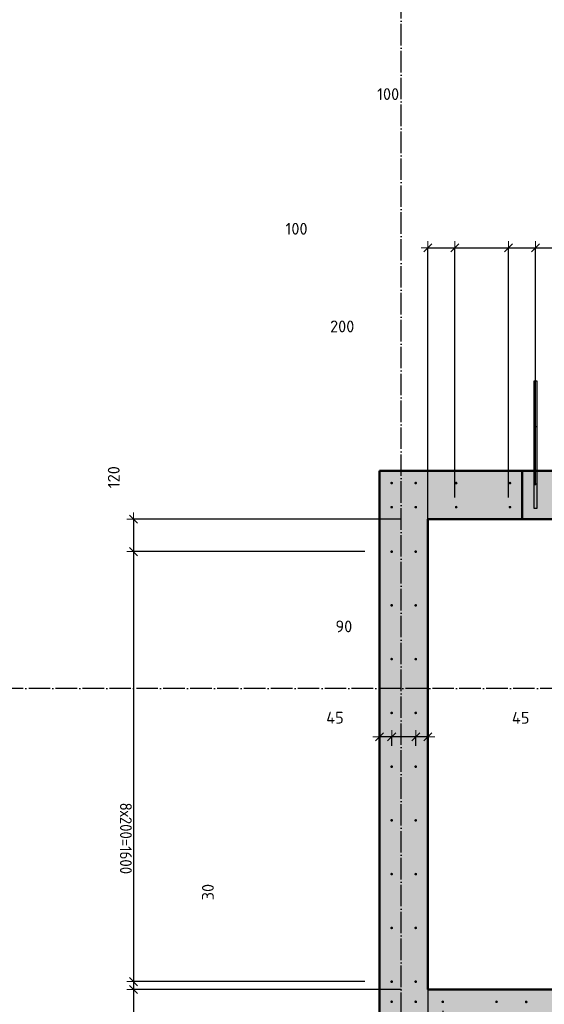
# Model space of a CAD drawing. Header units: millimetres. Extents: x -30645 to 44626, y 46540 to 77351.
# Tile 49 of 84: x 6981 to 8933, y 56085 to 59749. Entities that reach past the tile are written whole.
import ezdxf

# ---------------------------------------------------------------- set-up
doc = ezdxf.new("R2010")
doc.units = ezdxf.units.MM
doc.header["$PDMODE"] = 65
for name, pattern in [('______11', [100, 80, -10, 0, -10]), ('______5', [220, 160, -20, 20, -20]), ('________', [0])]:
    doc.linetypes.add(name, pattern=pattern)
for name, color, linetype, lineweight in [('Standard', 7, 'Continuous', 25), ('Арм.стержн. вертикальными 1', 22, 'Continuous', 35), ('Размерная линия_ общее', 7, 'Continuous', 13)]:
    doc.layers.add(name, color=color, linetype=linetype, lineweight=lineweight)
doc.layers.add('Осевая линия_ общее', color=7, linetype='______5', lineweight=13, true_color=0xa0a0a0)
doc.styles.add('ISOCPEUR', font='ISOCPEUR')
doc.dimstyles.new('DIMSTYLE_15', dxfattribs={"dimtxt": 44, "dimasz": 50, "dimexe": 0, "dimexo": 0, "dimgap": 22, "dimtad": 0, "dimdec": 0, "dimrnd": 5, "dimzin": 12, "dimdsep": 46, "dimtxsty": 'ISOCPEUR', "dimblk1": 'ALL_ML_STRICH', "dimblk2": 'ALL_ML_STRICH', "dimsah": 1, "dimcen": 0, "dimclrd": 7, "dimclre": 256, "dimclrt": 7, "dimadec": 0, "dimazin": 0, "dimtfac": 1, "dimtdec": 0, "dimtix": 1, "dimtmove": 2, "dimatfit": 3, "dimfxl": 0, "dimtzin": 0, "dimlwd": 0, "dimlwe": -3, "dimarcsym": 0})
doc.dimstyles.new('DIMSTYLE_3', dxfattribs={"dimtxt": 44, "dimasz": 50, "dimexe": 0, "dimexo": 0, "dimgap": 22, "dimtad": 2, "dimdec": 0, "dimrnd": 5, "dimzin": 12, "dimdsep": 46, "dimtxsty": 'ISOCPEUR', "dimblk1": 'ALL_ML_STRICH', "dimblk2": 'ALL_ML_STRICH', "dimsah": 1, "dimcen": 0, "dimclrd": 7, "dimclre": 256, "dimclrt": 7, "dimadec": 0, "dimazin": 0, "dimtfac": 1, "dimtdec": 0, "dimtix": 1, "dimtmove": 2, "dimatfit": 3, "dimfxl": 0, "dimtzin": 0, "dimlwd": 0, "dimlwe": -3, "dimarcsym": 0})
doc.dimstyles.new('DIMSTYLE_8', dxfattribs={"dimtxt": 44, "dimasz": 50, "dimexe": 0, "dimexo": 0, "dimgap": 22, "dimtad": 2, "dimdec": 0, "dimrnd": 5, "dimzin": 12, "dimdsep": 46, "dimtxsty": 'ISOCPEUR', "dimblk1": 'ALL_ML_STRICH', "dimblk2": 'ALL_ML_STRICH', "dimsah": 1, "dimcen": 0, "dimclrd": 7, "dimclre": 256, "dimclrt": 7, "dimadec": 0, "dimazin": 0, "dimtfac": 1, "dimtdec": 0, "dimtix": 1, "dimtmove": 2, "dimatfit": 3, "dimfxl": 0, "dimtvp": 1.2, "dimtzin": 0, "dimlwd": 0, "dimlwe": -3, "dimarcsym": 0})

# ---------------------------------------------------------------- blocks, each defined once
blk = doc.blocks.new('ALL_ML_STRICH')
at = {"color": 0, "linetype": 'ByBlock', "lineweight": -2}
for p, q in [((-1, 0), (0.5, 0)), ((-0.3, -0.3), (0.3, 0.3)), ((0, -0.5), (0, 0.5))]:
    blk.add_line(p, q, dxfattribs=at)
blk = doc.blocks.new('*D69')
at = {"layer": 'DEFPOINTS', "color": 7, "linetype": 'Continuous', "lineweight": 13, "transparency": 33554687}
for p in [(8500, 57126.8), (8500, 57080), (8454.5, 57026.3)]:
    blk.add_point(p, dxfattribs=at)
at = {"layer": 'Размерная линия_ общее', "color": 253, "linetype": 'Continuous', "lineweight": -2, "true_color": 0xa0a0a0, "transparency": 33554687}
for p, q in [((8454.5, 57046.3), (8454.5, 57080)), ((8500, 57106.8), (8500, 57080))]:
    blk.add_line(p, q, dxfattribs=at)
at = {"layer": 'Размерная линия_ общее', "color": 7, "linetype": 'Continuous', "lineweight": -2, "transparency": 33554687}
blk.add_line((8500, 57080), (8454.5, 57080), dxfattribs=at)
at = {"layer": 'Размерная линия_ общее', "color": 7, "linetype": 'Continuous', "lineweight": 13, "transparency": 33554687, "xscale": 50, "yscale": 50, "zscale": 50}
for p, rotation in [((8454.5, 57080), 180), ((8500, 57080), 360)]:
    blk.add_blockref('ALL_ML_STRICH', p, dxfattribs=dict(at, rotation=rotation))
at = {"layer": 'Размерная линия_ общее', "color": 7, "linetype": 'Continuous', "lineweight": 13, "transparency": 33554687, "insert": (8844.9, 57151.4), "char_height": 44, "width": 88, "attachment_point": 5, "style": 'ISOCPEUR'}
blk.add_mtext('\\A1;{45}', dxfattribs=at)
blk = doc.blocks.new('*D70')
at = {"layer": 'DEFPOINTS', "color": 7, "linetype": 'Continuous', "lineweight": 13, "transparency": 33554687}
for p in [(8454.5, 57080), (8365, 57026.3), (8454.5, 57026.3)]:
    blk.add_point(p, dxfattribs=at)
at = {"layer": 'Размерная линия_ общее', "color": 253, "linetype": 'Continuous', "lineweight": -2, "true_color": 0xa0a0a0, "transparency": 33554687}
for p, q in [((8365, 57046.3), (8365, 57080)), ((8454.5, 57046.3), (8454.5, 57080))]:
    blk.add_line(p, q, dxfattribs=at)
at = {"layer": 'Размерная линия_ общее', "color": 7, "linetype": 'Continuous', "lineweight": -2, "transparency": 33554687}
blk.add_line((8454.5, 57080), (8365, 57080), dxfattribs=at)
at = {"layer": 'Размерная линия_ общее', "color": 7, "linetype": 'Continuous', "lineweight": 13, "transparency": 33554687, "xscale": 50, "yscale": 50, "zscale": 50}
for p, rotation in [((8365, 57080), 180), ((8454.5, 57080), 360)]:
    blk.add_blockref('ALL_ML_STRICH', p, dxfattribs=dict(at, rotation=rotation))
at = {"layer": 'Размерная линия_ общее', "color": 7, "linetype": 'Continuous', "lineweight": 13, "transparency": 33554687, "insert": (8187.2, 57491.3), "char_height": 44, "width": 88, "attachment_point": 5, "style": 'ISOCPEUR'}
blk.add_mtext('\\A1;{90}', dxfattribs=at)
blk = doc.blocks.new('*D71')
at = {"layer": 'DEFPOINTS', "color": 7, "linetype": 'Continuous', "lineweight": 13, "transparency": 33554687}
for p in [(8320, 57126.8), (8365, 57080), (8365, 57026.3)]:
    blk.add_point(p, dxfattribs=at)
at = {"layer": 'Размерная линия_ общее', "color": 253, "linetype": 'Continuous', "lineweight": -2, "true_color": 0xa0a0a0, "transparency": 33554687}
for p, q in [((8320, 57106.8), (8320, 57080)), ((8365, 57046.3), (8365, 57080))]:
    blk.add_line(p, q, dxfattribs=at)
at = {"layer": 'Размерная линия_ общее', "color": 7, "linetype": 'Continuous', "lineweight": -2, "transparency": 33554687}
blk.add_line((8365, 57080), (8320, 57080), dxfattribs=at)
at = {"layer": 'Размерная линия_ общее', "color": 7, "linetype": 'Continuous', "lineweight": 13, "transparency": 33554687, "xscale": 50, "yscale": 50, "zscale": 50}
for p, rotation in [((8320, 57080), 180), ((8365, 57080), 360)]:
    blk.add_blockref('ALL_ML_STRICH', p, dxfattribs=dict(at, rotation=rotation))
at = {"layer": 'Размерная линия_ общее', "color": 7, "linetype": 'Continuous', "lineweight": 13, "transparency": 33554687, "insert": (8154.2, 57151.6), "char_height": 44, "width": 88, "attachment_point": 5, "style": 'ISOCPEUR'}
blk.add_mtext('\\A1;{45}', dxfattribs=at)
blk = doc.blocks.new('*D265')
at = {"layer": 'DEFPOINTS', "color": 7, "linetype": 'Continuous', "lineweight": 13, "transparency": 33554687}
for p in [(8500, 58900), (8600, 57950.8), (8500, 57766.3)]:
    blk.add_point(p, dxfattribs=at)
at = {"layer": 'Размерная линия_ общее', "color": 253, "linetype": 'Continuous', "lineweight": -2, "true_color": 0xa0a0a0, "transparency": 33554687}
for p, q in [((8500, 57786.3), (8500, 58900)), ((8600, 57970.8), (8600, 58900))]:
    blk.add_line(p, q, dxfattribs=at)
at = {"layer": 'Размерная линия_ общее', "color": 7, "linetype": 'Continuous', "lineweight": -2, "transparency": 33554687}
blk.add_line((8500, 58900), (8600, 58900), dxfattribs=at)
at = {"layer": 'Размерная линия_ общее', "color": 7, "linetype": 'Continuous', "lineweight": 13, "transparency": 33554687, "xscale": 50, "yscale": 50, "zscale": 50, "rotation": 180}
blk.add_blockref('ALL_ML_STRICH', (8500, 58900), dxfattribs=at)
at = {"layer": 'Размерная линия_ общее', "color": 7, "linetype": 'Continuous', "lineweight": 13, "transparency": 33554687, "xscale": 50, "yscale": 50, "zscale": 50}
blk.add_blockref('ALL_ML_STRICH', (8600, 58900), dxfattribs=at)
at = {"layer": 'Размерная линия_ общее', "color": 7, "linetype": 'Continuous', "lineweight": 13, "transparency": 33554687, "insert": (8011, 58970.9), "char_height": 44, "width": 132, "attachment_point": 5, "style": 'ISOCPEUR'}
blk.add_mtext('\\A1;{100}', dxfattribs=at)
blk = doc.blocks.new('*D266')
at = {"layer": 'DEFPOINTS', "color": 7, "linetype": 'Continuous', "lineweight": 13, "transparency": 33554687}
for p in [(8600, 58900), (8600, 57950.8), (8800, 57950.8)]:
    blk.add_point(p, dxfattribs=at)
at = {"layer": 'Размерная линия_ общее', "color": 253, "linetype": 'Continuous', "lineweight": -2, "true_color": 0xa0a0a0, "transparency": 33554687}
for p, q in [((8600, 57970.8), (8600, 58900)), ((8800, 57970.8), (8800, 58900))]:
    blk.add_line(p, q, dxfattribs=at)
at = {"layer": 'Размерная линия_ общее', "color": 7, "linetype": 'Continuous', "lineweight": -2, "transparency": 33554687}
blk.add_line((8600, 58900), (8800, 58900), dxfattribs=at)
at = {"layer": 'Размерная линия_ общее', "color": 7, "linetype": 'Continuous', "lineweight": 13, "transparency": 33554687, "xscale": 50, "yscale": 50, "zscale": 50, "rotation": 180}
blk.add_blockref('ALL_ML_STRICH', (8600, 58900), dxfattribs=at)
at = {"layer": 'Размерная линия_ общее', "color": 7, "linetype": 'Continuous', "lineweight": 13, "transparency": 33554687, "xscale": 50, "yscale": 50, "zscale": 50}
blk.add_blockref('ALL_ML_STRICH', (8800, 58900), dxfattribs=at)
at = {"layer": 'Размерная линия_ общее', "color": 7, "linetype": 'Continuous', "lineweight": 13, "transparency": 33554687, "insert": (8181, 58607.4), "char_height": 44, "width": 132, "attachment_point": 5, "style": 'ISOCPEUR'}
blk.add_mtext('\\A1;{200}', dxfattribs=at)
blk = doc.blocks.new('*D267')
at = {"layer": 'DEFPOINTS', "color": 7, "linetype": 'Continuous', "lineweight": 13, "transparency": 33554687}
for p in [(8800, 58900), (8900, 57996.3), (8800, 57950.8)]:
    blk.add_point(p, dxfattribs=at)
at = {"layer": 'Размерная линия_ общее', "color": 253, "linetype": 'Continuous', "lineweight": -2, "true_color": 0xa0a0a0, "transparency": 33554687}
for p, q in [((8800, 57970.8), (8800, 58900)), ((8900, 58016.3), (8900, 58900))]:
    blk.add_line(p, q, dxfattribs=at)
at = {"layer": 'Размерная линия_ общее', "color": 7, "linetype": 'Continuous', "lineweight": -2, "transparency": 33554687}
blk.add_line((8800, 58900), (8900, 58900), dxfattribs=at)
at = {"layer": 'Размерная линия_ общее', "color": 7, "linetype": 'Continuous', "lineweight": 13, "transparency": 33554687, "xscale": 50, "yscale": 50, "zscale": 50, "rotation": 180}
blk.add_blockref('ALL_ML_STRICH', (8800, 58900), dxfattribs=at)
at = {"layer": 'Размерная линия_ общее', "color": 7, "linetype": 'Continuous', "lineweight": 13, "transparency": 33554687, "xscale": 50, "yscale": 50, "zscale": 50}
blk.add_blockref('ALL_ML_STRICH', (8900, 58900), dxfattribs=at)
at = {"layer": 'Размерная линия_ общее', "color": 7, "linetype": 'Continuous', "lineweight": 13, "transparency": 33554687, "insert": (8351.8, 59472), "char_height": 44, "width": 132, "attachment_point": 5, "style": 'ISOCPEUR'}
blk.add_mtext('\\A1;{100}', dxfattribs=at)
blk = doc.blocks.new('*D268')
at = {"layer": 'DEFPOINTS', "color": 7, "linetype": 'Continuous', "lineweight": 13, "transparency": 33554687}
for p in [(8900, 58900), (8900, 57996.3), (9700, 57996.3)]:
    blk.add_point(p, dxfattribs=at)
at = {"layer": 'Размерная линия_ общее', "color": 253, "linetype": 'Continuous', "lineweight": -2, "true_color": 0xa0a0a0, "transparency": 33554687}
for p, q in [((8900, 58016.3), (8900, 58900)), ((9700, 58016.3), (9700, 58900))]:
    blk.add_line(p, q, dxfattribs=at)
at = {"layer": 'Размерная линия_ общее', "color": 7, "linetype": 'Continuous', "lineweight": -2, "transparency": 33554687}
blk.add_line((8900, 58900), (9700, 58900), dxfattribs=at)
at = {"layer": 'Размерная линия_ общее', "color": 7, "linetype": 'Continuous', "lineweight": 13, "transparency": 33554687, "xscale": 50, "yscale": 50, "zscale": 50, "rotation": 180}
blk.add_blockref('ALL_ML_STRICH', (8900, 58900), dxfattribs=at)
at = {"layer": 'Размерная линия_ общее', "color": 7, "linetype": 'Continuous', "lineweight": 13, "transparency": 33554687, "xscale": 50, "yscale": 50, "zscale": 50}
blk.add_blockref('ALL_ML_STRICH', (9700, 58900), dxfattribs=at)
at = {"layer": 'Размерная линия_ общее', "color": 7, "linetype": 'Continuous', "lineweight": 13, "transparency": 33554687, "insert": (9230, 58994), "char_height": 44, "width": 2.2, "attachment_point": 1, "line_spacing_factor": 0.60241, "style": 'ISOCPEUR'}
blk.add_mtext('\\W0.91;4х200', dxfattribs=at)
blk = doc.blocks.new('*D279')
at = {"layer": 'DEFPOINTS', "color": 7, "linetype": 'Continuous', "lineweight": 13, "transparency": 33554687}
for p in [(7404.4, 57890), (8500, 57890), (8365, 57769.5)]:
    blk.add_point(p, dxfattribs=at)
at = {"layer": 'Размерная линия_ общее', "color": 253, "linetype": 'Continuous', "lineweight": -2, "true_color": 0xa0a0a0, "transparency": 33554687}
for p, q in [((8400, 57890), (7404.4, 57890)), ((8265, 57769.5), (7404.4, 57769.5))]:
    blk.add_line(p, q, dxfattribs=at)
at = {"layer": 'Размерная линия_ общее', "color": 7, "linetype": 'Continuous', "lineweight": -2, "transparency": 33554687}
blk.add_line((7404.4, 57890), (7404.4, 57769.5), dxfattribs=at)
at = {"layer": 'Размерная линия_ общее', "color": 7, "linetype": 'Continuous', "lineweight": 13, "transparency": 33554687, "xscale": 50, "yscale": 50, "zscale": 50}
for p, rotation in [((7404.4, 57890), 90), ((7404.4, 57769.5), 270)]:
    blk.add_blockref('ALL_ML_STRICH', p, dxfattribs=dict(at, rotation=rotation))
at = {"layer": 'Размерная линия_ общее', "color": 7, "linetype": 'Continuous', "lineweight": 13, "transparency": 33554687, "insert": (7331.2, 58046.4), "char_height": 44, "width": 132, "attachment_point": 5, "rotation": 90, "style": 'ISOCPEUR'}
blk.add_mtext('\\A1;{120}', dxfattribs=at)
blk = doc.blocks.new('*D280')
at = {"layer": 'DEFPOINTS', "color": 7, "linetype": 'Continuous', "lineweight": 13, "transparency": 33554687}
for p in [(7404.4, 57769.5), (8365, 57769.5), (8365, 56169.5)]:
    blk.add_point(p, dxfattribs=at)
at = {"layer": 'Размерная линия_ общее', "color": 253, "linetype": 'Continuous', "lineweight": -2, "true_color": 0xa0a0a0, "transparency": 33554687}
for p, q in [((8265, 57769.5), (7404.4, 57769.5)), ((8265, 56169.5), (7404.4, 56169.5))]:
    blk.add_line(p, q, dxfattribs=at)
at = {"layer": 'Размерная линия_ общее', "color": 7, "linetype": 'Continuous', "lineweight": -2, "transparency": 33554687}
blk.add_line((7404.4, 57769.5), (7404.4, 56169.5), dxfattribs=at)
at = {"layer": 'Размерная линия_ общее', "color": 7, "linetype": 'Continuous', "lineweight": 13, "transparency": 33554687, "xscale": 50, "yscale": 50, "zscale": 50}
for p, rotation in [((7404.4, 57769.5), 90), ((7404.4, 56169.5), 270)]:
    blk.add_blockref('ALL_ML_STRICH', p, dxfattribs=dict(at, rotation=rotation))
at = {"layer": 'Размерная линия_ общее', "color": 7, "linetype": 'Continuous', "lineweight": 13, "transparency": 33554687, "insert": (7398.4, 56835.5), "char_height": 44, "width": 2.2, "attachment_point": 1, "rotation": 270, "line_spacing_factor": 0.60241, "style": 'ISOCPEUR'}
blk.add_mtext('\\W0.91;8х200=1600', dxfattribs=at)
blk = doc.blocks.new('*D281')
at = {"layer": 'DEFPOINTS', "color": 7, "linetype": 'Continuous', "lineweight": 13, "transparency": 33554687}
for p in [(7404.4, 56169.5), (8365, 56169.5), (8500, 56140)]:
    blk.add_point(p, dxfattribs=at)
at = {"layer": 'Размерная линия_ общее', "color": 253, "linetype": 'Continuous', "lineweight": -2, "true_color": 0xa0a0a0, "transparency": 33554687}
for p, q in [((8265, 56169.5), (7404.4, 56169.5)), ((8400, 56140), (7404.4, 56140))]:
    blk.add_line(p, q, dxfattribs=at)
at = {"layer": 'Размерная линия_ общее', "color": 7, "linetype": 'Continuous', "lineweight": -2, "transparency": 33554687}
blk.add_line((7404.4, 56169.5), (7404.4, 56140), dxfattribs=at)
at = {"layer": 'Размерная линия_ общее', "color": 7, "linetype": 'Continuous', "lineweight": 13, "transparency": 33554687, "xscale": 50, "yscale": 50, "zscale": 50}
for p, rotation in [((7404.4, 56169.5), 90), ((7404.4, 56140), 270)]:
    blk.add_blockref('ALL_ML_STRICH', p, dxfattribs=dict(at, rotation=rotation))
at = {"layer": 'Размерная линия_ общее', "color": 7, "linetype": 'Continuous', "lineweight": 13, "transparency": 33554687, "insert": (7681.5, 56502.6), "char_height": 44, "width": 88, "attachment_point": 5, "rotation": 90, "style": 'ISOCPEUR'}
blk.add_mtext('\\A1;{30}', dxfattribs=at)
blk = doc.blocks.new('*D282')
at = {"layer": 'DEFPOINTS', "color": 7, "linetype": 'Continuous', "lineweight": 13, "transparency": 33554687}
for p in [(7404.4, 56140), (8500, 56140), (8820, 55960)]:
    blk.add_point(p, dxfattribs=at)
at = {"layer": 'Размерная линия_ общее', "color": 253, "linetype": 'Continuous', "lineweight": -2, "true_color": 0xa0a0a0, "transparency": 33554687}
for p, q in [((8400, 56140), (7404.4, 56140)), ((8720, 55960), (7404.4, 55960))]:
    blk.add_line(p, q, dxfattribs=at)
at = {"layer": 'Размерная линия_ общее', "color": 7, "linetype": 'Continuous', "lineweight": -2, "transparency": 33554687}
blk.add_line((7404.4, 56140), (7404.4, 55960), dxfattribs=at)
at = {"layer": 'Размерная линия_ общее', "color": 7, "linetype": 'Continuous', "lineweight": 13, "transparency": 33554687, "xscale": 50, "yscale": 50, "zscale": 50}
for p, rotation in [((7404.4, 56140), 90), ((7404.4, 55960), 270)]:
    blk.add_blockref('ALL_ML_STRICH', p, dxfattribs=dict(at, rotation=rotation))
at = {"layer": 'Размерная линия_ общее', "color": 7, "linetype": 'Continuous', "lineweight": 13, "transparency": 33554687, "insert": (7073.8, 55981), "char_height": 44, "width": 132, "attachment_point": 5, "rotation": 90, "style": 'ISOCPEUR'}
blk.add_mtext('\\A1;{180}', dxfattribs=at)
blk = doc.blocks.new('*D286')
at = {"layer": 'DEFPOINTS', "color": 7, "linetype": 'Continuous', "lineweight": 13, "transparency": 33554687}
for p in [(8500, 56216.3), (8555, 56081.3), (8500, 55140.3)]:
    blk.add_point(p, dxfattribs=at)
at = {"layer": 'Размерная линия_ общее', "color": 253, "linetype": 'Continuous', "lineweight": -2, "true_color": 0xa0a0a0, "transparency": 33554687}
for p, q in [((8500, 56196.3), (8500, 55140.3)), ((8555, 56061.3), (8555, 55140.3))]:
    blk.add_line(p, q, dxfattribs=at)
at = {"layer": 'Размерная линия_ общее', "color": 7, "linetype": 'Continuous', "lineweight": -2, "transparency": 33554687}
blk.add_line((8500, 55140.3), (8555, 55140.3), dxfattribs=at)
at = {"layer": 'Размерная линия_ общее', "color": 7, "linetype": 'Continuous', "lineweight": 13, "transparency": 33554687, "xscale": 50, "yscale": 50, "zscale": 50, "rotation": 180}
blk.add_blockref('ALL_ML_STRICH', (8500, 55140.3), dxfattribs=at)
at = {"layer": 'Размерная линия_ общее', "color": 7, "linetype": 'Continuous', "lineweight": 13, "transparency": 33554687, "xscale": 50, "yscale": 50, "zscale": 50}
blk.add_blockref('ALL_ML_STRICH', (8555, 55140.3), dxfattribs=at)
at = {"layer": 'Размерная линия_ общее', "color": 7, "linetype": 'Continuous', "lineweight": 13, "transparency": 33554687, "insert": (8100.3, 55212.2), "char_height": 44, "width": 88, "attachment_point": 5, "style": 'ISOCPEUR'}
blk.add_mtext('\\A1;{55}', dxfattribs=at)

msp = doc.modelspace()

# ---------------------------------------------------------------- hatches: boundary and pattern name
at = {"linetype": 'Continuous', "lineweight": 13, "transparency": 33554687}
msp.add_hatch(color=7, dxfattribs=at).paths.add_polyline_path([(8500, 58070), (8320, 58070), (8320, 56140), (8500, 56140)])
at = {"layer": 'Standard', "linetype": 'Continuous', "lineweight": 13, "transparency": 33554687}
for points in [[(8500, 58070), (8500, 57890), (13120, 57890), (13120, 58070)], [(14100, 55960), (14100, 56140), (8320, 56140), (8320, 55960)]]:
    msp.add_hatch(color=7, dxfattribs=at).paths.add_polyline_path(points)
at = {"layer": 'Арм.стержн. вертикальными 1', "linetype": 'Continuous', "lineweight": 50, "transparency": 33554687}
for points in [[(8370, 58024.5), (8369.6, 58026.4), (8368.5, 58028.1), (8366.9, 58029.2), (8365, 58029.5), (8363.1, 58029.2), (8361.4, 58028.1), (8360.4, 58026.4), (8360, 58024.5), (8360.4, 58022.6), (8361.4, 58021), (8363.1, 58019.9), (8365, 58019.5), (8366.9, 58019.9), (8368.5, 58021), (8369.6, 58022.6)], [(8459.5, 58024.5), (8459.1, 58026.4), (8458, 58028.1), (8456.4, 58029.2), (8454.5, 58029.5), (8452.6, 58029.2), (8451, 58028.1), (8449.9, 58026.4), (8449.5, 58024.5), (8449.9, 58022.6), (8451, 58021), (8452.6, 58019.9), (8454.5, 58019.5), (8456.4, 58019.9), (8458, 58021), (8459.1, 58022.6)], [(8610, 58024.5), (8609.6, 58026.4), (8608.5, 58028.1), (8606.9, 58029.2), (8605, 58029.5), (8603.1, 58029.2), (8601.4, 58028.1), (8600.4, 58026.4), (8600, 58024.5), (8600.4, 58022.6), (8601.4, 58021), (8603.1, 58019.9), (8605, 58019.5), (8606.9, 58019.9), (8608.5, 58021), (8609.6, 58022.6)], [(8810, 58024.5), (8809.6, 58026.4), (8808.5, 58028.1), (8806.9, 58029.2), (8805, 58029.5), (8803.1, 58029.2), (8801.4, 58028.1), (8800.4, 58026.4), (8800, 58024.5), (8800.4, 58022.6), (8801.4, 58021), (8803.1, 58019.9), (8805, 58019.5), (8806.9, 58019.9), (8808.5, 58021), (8809.6, 58022.6)], [(8370, 57935), (8369.6, 57936.9), (8368.5, 57938.5), (8366.9, 57939.6), (8365, 57940), (8363.1, 57939.6), (8361.4, 57938.5), (8360.4, 57936.9), (8360, 57935), (8360.4, 57933.1), (8361.4, 57931.5), (8363.1, 57930.4), (8365, 57930), (8366.9, 57930.4), (8368.5, 57931.5), (8369.6, 57933.1)], [(8459.5, 57935), (8459.1, 57936.9), (8458, 57938.5), (8456.4, 57939.6), (8454.5, 57940), (8452.6, 57939.6), (8451, 57938.5), (8449.9, 57936.9), (8449.5, 57935), (8449.9, 57933.1), (8451, 57931.5), (8452.6, 57930.4), (8454.5, 57930), (8456.4, 57930.4), (8458, 57931.5), (8459.1, 57933.1)], [(8610, 57935), (8609.6, 57936.9), (8608.5, 57938.5), (8606.9, 57939.6), (8605, 57940), (8603.1, 57939.6), (8601.4, 57938.5), (8600.4, 57936.9), (8600, 57935), (8600.4, 57933.1), (8601.4, 57931.5), (8603.1, 57930.4), (8605, 57930), (8606.9, 57930.4), (8608.5, 57931.5), (8609.6, 57933.1)], [(8810, 57935), (8809.6, 57936.9), (8808.5, 57938.5), (8806.9, 57939.6), (8805, 57940), (8803.1, 57939.6), (8801.4, 57938.5), (8800.4, 57936.9), (8800, 57935), (8800.4, 57933.1), (8801.4, 57931.5), (8803.1, 57930.4), (8805, 57930), (8806.9, 57930.4), (8808.5, 57931.5), (8809.6, 57933.1)], [(8370, 57769.5), (8369.6, 57771.4), (8368.5, 57773), (8366.9, 57774.1), (8365, 57774.5), (8363.1, 57774.1), (8361.4, 57773), (8360.4, 57771.4), (8360, 57769.5), (8360.4, 57767.6), (8361.4, 57766), (8363.1, 57764.9), (8365, 57764.5), (8366.9, 57764.9), (8368.5, 57766), (8369.6, 57767.6)], [(8459.5, 57769.5), (8459.1, 57771.4), (8458, 57773), (8456.4, 57774.1), (8454.5, 57774.5), (8452.6, 57774.1), (8451, 57773), (8449.9, 57771.4), (8449.5, 57769.5), (8449.9, 57767.6), (8451, 57766), (8452.6, 57764.9), (8454.5, 57764.5), (8456.4, 57764.9), (8458, 57766), (8459.1, 57767.6)], [(8370, 57569.5), (8369.6, 57571.4), (8368.5, 57573), (8366.9, 57574.1), (8365, 57574.5), (8363.1, 57574.1), (8361.4, 57573), (8360.4, 57571.4), (8360, 57569.5), (8360.4, 57567.6), (8361.4, 57566), (8363.1, 57564.9), (8365, 57564.5), (8366.9, 57564.9), (8368.5, 57566), (8369.6, 57567.6)], [(8459.5, 57569.5), (8459.1, 57571.4), (8458, 57573), (8456.4, 57574.1), (8454.5, 57574.5), (8452.6, 57574.1), (8451, 57573), (8449.9, 57571.4), (8449.5, 57569.5), (8449.9, 57567.6), (8451, 57566), (8452.6, 57564.9), (8454.5, 57564.5), (8456.4, 57564.9), (8458, 57566), (8459.1, 57567.6)], [(8370, 57369.5), (8369.6, 57371.4), (8368.5, 57373), (8366.9, 57374.1), (8365, 57374.5), (8363.1, 57374.1), (8361.4, 57373), (8360.4, 57371.4), (8360, 57369.5), (8360.4, 57367.6), (8361.4, 57366), (8363.1, 57364.9), (8365, 57364.5), (8366.9, 57364.9), (8368.5, 57366), (8369.6, 57367.6)], [(8459.5, 57369.5), (8459.1, 57371.4), (8458, 57373), (8456.4, 57374.1), (8454.5, 57374.5), (8452.6, 57374.1), (8451, 57373), (8449.9, 57371.4), (8449.5, 57369.5), (8449.9, 57367.6), (8451, 57366), (8452.6, 57364.9), (8454.5, 57364.5), (8456.4, 57364.9), (8458, 57366), (8459.1, 57367.6)], [(8370, 57169.5), (8369.6, 57171.4), (8368.5, 57173), (8366.9, 57174.1), (8365, 57174.5), (8363.1, 57174.1), (8361.4, 57173), (8360.4, 57171.4), (8360, 57169.5), (8360.4, 57167.6), (8361.4, 57166), (8363.1, 57164.9), (8365, 57164.5), (8366.9, 57164.9), (8368.5, 57166), (8369.6, 57167.6)], [(8459.5, 57169.5), (8459.1, 57171.4), (8458, 57173), (8456.4, 57174.1), (8454.5, 57174.5), (8452.6, 57174.1), (8451, 57173), (8449.9, 57171.4), (8449.5, 57169.5), (8449.9, 57167.6), (8451, 57166), (8452.6, 57164.9), (8454.5, 57164.5), (8456.4, 57164.9), (8458, 57166), (8459.1, 57167.6)], [(8370, 56969.5), (8369.6, 56971.4), (8368.5, 56973), (8366.9, 56974.1), (8365, 56974.5), (8363.1, 56974.1), (8361.4, 56973), (8360.4, 56971.4), (8360, 56969.5), (8360.4, 56967.6), (8361.4, 56966), (8363.1, 56964.9), (8365, 56964.5), (8366.9, 56964.9), (8368.5, 56966), (8369.6, 56967.6)], [(8459.5, 56969.5), (8459.1, 56971.4), (8458, 56973), (8456.4, 56974.1), (8454.5, 56974.5), (8452.6, 56974.1), (8451, 56973), (8449.9, 56971.4), (8449.5, 56969.5), (8449.9, 56967.6), (8451, 56966), (8452.6, 56964.9), (8454.5, 56964.5), (8456.4, 56964.9), (8458, 56966), (8459.1, 56967.6)], [(8370, 56769.5), (8369.6, 56771.4), (8368.5, 56773), (8366.9, 56774.1), (8365, 56774.5), (8363.1, 56774.1), (8361.4, 56773), (8360.4, 56771.4), (8360, 56769.5), (8360.4, 56767.6), (8361.4, 56766), (8363.1, 56764.9), (8365, 56764.5), (8366.9, 56764.9), (8368.5, 56766), (8369.6, 56767.6)], [(8459.5, 56769.5), (8459.1, 56771.4), (8458, 56773), (8456.4, 56774.1), (8454.5, 56774.5), (8452.6, 56774.1), (8451, 56773), (8449.9, 56771.4), (8449.5, 56769.5), (8449.9, 56767.6), (8451, 56766), (8452.6, 56764.9), (8454.5, 56764.5), (8456.4, 56764.9), (8458, 56766), (8459.1, 56767.6)], [(8370, 56569.5), (8369.6, 56571.4), (8368.5, 56573), (8366.9, 56574.1), (8365, 56574.5), (8363.1, 56574.1), (8361.4, 56573), (8360.4, 56571.4), (8360, 56569.5), (8360.4, 56567.6), (8361.4, 56566), (8363.1, 56564.9), (8365, 56564.5), (8366.9, 56564.9), (8368.5, 56566), (8369.6, 56567.6)], [(8459.5, 56569.5), (8459.1, 56571.4), (8458, 56573), (8456.4, 56574.1), (8454.5, 56574.5), (8452.6, 56574.1), (8451, 56573), (8449.9, 56571.4), (8449.5, 56569.5), (8449.9, 56567.6), (8451, 56566), (8452.6, 56564.9), (8454.5, 56564.5), (8456.4, 56564.9), (8458, 56566), (8459.1, 56567.6)], [(8370, 56369.5), (8369.6, 56371.4), (8368.5, 56373), (8366.9, 56374.1), (8365, 56374.5), (8363.1, 56374.1), (8361.4, 56373), (8360.4, 56371.4), (8360, 56369.5), (8360.4, 56367.6), (8361.4, 56366), (8363.1, 56364.9), (8365, 56364.5), (8366.9, 56364.9), (8368.5, 56366), (8369.6, 56367.6)], [(8459.5, 56369.5), (8459.1, 56371.4), (8458, 56373), (8456.4, 56374.1), (8454.5, 56374.5), (8452.6, 56374.1), (8451, 56373), (8449.9, 56371.4), (8449.5, 56369.5), (8449.9, 56367.6), (8451, 56366), (8452.6, 56364.9), (8454.5, 56364.5), (8456.4, 56364.9), (8458, 56366), (8459.1, 56367.6)], [(8370, 56169.5), (8369.6, 56171.4), (8368.5, 56173), (8366.9, 56174.1), (8365, 56174.5), (8363.1, 56174.1), (8361.4, 56173), (8360.4, 56171.4), (8360, 56169.5), (8360.4, 56167.6), (8361.4, 56166), (8363.1, 56164.9), (8365, 56164.5), (8366.9, 56164.9), (8368.5, 56166), (8369.6, 56167.6)], [(8459.5, 56169.5), (8459.1, 56171.4), (8458, 56173), (8456.4, 56174.1), (8454.5, 56174.5), (8452.6, 56174.1), (8451, 56173), (8449.9, 56171.4), (8449.5, 56169.5), (8449.9, 56167.6), (8451, 56166), (8452.6, 56164.9), (8454.5, 56164.5), (8456.4, 56164.9), (8458, 56166), (8459.1, 56167.6)], [(8370, 56094.5), (8369.6, 56096.4), (8368.5, 56098.1), (8366.9, 56099.2), (8365, 56099.5), (8363.1, 56099.2), (8361.4, 56098.1), (8360.4, 56096.4), (8360, 56094.5), (8360.4, 56092.6), (8361.4, 56091), (8363.1, 56089.9), (8365, 56089.5), (8366.9, 56089.9), (8368.5, 56091), (8369.6, 56092.6)], [(8459.5, 56094.5), (8459.1, 56096.4), (8458, 56098.1), (8456.4, 56099.2), (8454.5, 56099.5), (8452.6, 56099.2), (8451, 56098.1), (8449.9, 56096.4), (8449.5, 56094.5), (8449.9, 56092.6), (8451, 56091), (8452.6, 56089.9), (8454.5, 56089.5), (8456.4, 56089.9), (8458, 56091), (8459.1, 56092.6)], [(8560, 56094.5), (8559.6, 56096.4), (8558.5, 56098), (8556.9, 56099.1), (8555, 56099.5), (8553.1, 56099.1), (8551.5, 56098), (8550.4, 56096.4), (8550, 56094.5), (8550.4, 56092.6), (8551.5, 56091), (8553.1, 56089.9), (8555, 56089.5), (8556.9, 56089.9), (8558.5, 56091), (8559.6, 56092.6)], [(8760, 56094.5), (8759.6, 56096.4), (8758.5, 56098), (8756.9, 56099.1), (8755, 56099.5), (8753.1, 56099.1), (8751.5, 56098), (8750.4, 56096.4), (8750, 56094.5), (8750.4, 56092.6), (8751.5, 56091), (8753.1, 56089.9), (8755, 56089.5), (8756.9, 56089.9), (8758.5, 56091), (8759.6, 56092.6)], [(8870.5, 56094), (8870.1, 56095.9), (8869, 56097.6), (8867.4, 56098.7), (8865.5, 56099), (8863.6, 56098.7), (8861.9, 56097.6), (8860.8, 56095.9), (8860.5, 56094), (8860.8, 56092.1), (8861.9, 56090.5), (8863.6, 56089.4), (8865.5, 56089), (8867.4, 56089.4), (8869, 56090.5), (8870.1, 56092.1)]]:
    msp.add_hatch(color=4, dxfattribs=at).paths.add_polyline_path(points)

# ---------------------------------------------------------------- linework, layer by layer
at = {"color": 7, "linetype": 'Continuous', "lineweight": 50, "transparency": 33554687}
for p, q in [((8320, 56140), (8320, 58070)), ((8320, 58070), (8500, 58070)), ((8500, 57890), (8500, 56140))]:
    msp.add_line(p, q, dxfattribs=at)
at = {"layer": 'Standard', "color": 7, "linetype": 'Continuous', "lineweight": 50, "transparency": 33554687}
for p, q in [((8500, 58070), (13120, 58070)), ((10100, 57890), (8500, 57890)), ((8320, 55960), (8320, 56140)), ((8500, 56140), (10100, 56140))]:
    msp.add_line(p, q, dxfattribs=at)
at = {"layer": 'Standard', "color": 253, "linetype": '________', "lineweight": 50, "true_color": 0xababab, "transparency": 33554687}
msp.add_line((8850, 58070), (8850, 57890), dxfattribs=at)
at = {"layer": 'Арм.стержн. вертикальными 1', "color": 4, "linetype": 'Continuous', "lineweight": 25, "transparency": 33554687}
for points in [[(8895, 58020), (8895, 58405), (8905, 58405), (8905, 58020), (8895, 58020)], [(8895, 57930), (8895, 58235), (8905, 58235), (8905, 57930), (8895, 57930)]]:
    msp.add_lwpolyline(points, dxfattribs=at)
at = {"layer": 'Осевая линия_ общее', "color": 253, "linetype": '______11', "lineweight": -3, "true_color": 0xa0a0a0, "transparency": 33554687}
for p, q in [((8400, 46640), (8400, 69548.2)), ((14202, 57260), (-2131.8, 57260))]:
    msp.add_line(p, q, dxfattribs=at)

# ---------------------------------------------------------------- dimensions: what is measured, and where the dimension line sits
at = {"layer": 'Размерная линия_ общее', "color": 7, "linetype": 'Continuous', "lineweight": 13, "transparency": 33554687}
for base, p1, p2, dimstyle, picture, middle in [((8900, 58900), (8800, 57970.8), (8900, 58016.3), 'DIMSTYLE_8', '*D267', (8351.8, 59472)), ((8600, 58900), (8500, 57786.3), (8600, 57970.8), 'DIMSTYLE_8', '*D265', (8011, 58970.9)), ((8800, 58900), (8600, 57970.8), (8800, 57970.8), 'DIMSTYLE_15', '*D266', (8181, 58607.4)), ((8555, 55140.3), (8500, 56196.3), (8555, 56061.3), 'DIMSTYLE_8', '*D286', (8100.3, 55212.2))]:
    dim = msp.add_linear_dim(base=base, p1=p1, p2=p2, dimstyle=dimstyle, override={"dimpost": '<>', "dimclrd": 7, "dimclre": 253, "dimclrt": 7, "dimlwd": 0, "dimlwe": 65533}, dxfattribs=at)
    dim.commit()
    dim.dimension.update_dxf_attribs({"geometry": picture, "text_midpoint": middle, "dimtype": 160})
dim = msp.add_linear_dim(base=(9700, 58900), p1=(8900, 58016.3), p2=(9700, 58016.3), text='\\W0.91;4х200', dimstyle='DIMSTYLE_3', override={"dimpost": '<>', "dimclrd": 7, "dimclre": 253, "dimclrt": 7, "dimlwd": 0, "dimlwe": 65533}, dxfattribs=at)
dim.commit()
dim.dimension.update_dxf_attribs({"geometry": '*D268', "text_midpoint": (9300, 58922), "dimtype": 160})
for base, p1, p2, angle, dimstyle, picture, middle in [((7404.372, 57769.5034), (8400, 57890), (8264.9721, 57769.5034), 270, 'DIMSTYLE_8', '*D279', (7331.1713, 58046.3696)), ((8364.9997, 57080), (8454.531, 57046.2997), (8364.9997, 57046.2997), 180, 'DIMSTYLE_8', '*D70', (8187.1915, 57491.3415)), ((8320, 57080), (8365, 57046.3), (8320, 57106.8), 180, 'DIMSTYLE_8', '*D71', (8154.2, 57151.6)), ((8454.531, 57080), (8500, 57106.7875), (8454.531, 57046.2997), 180, 'DIMSTYLE_8', '*D69', (8844.8756, 57151.3839)), ((7404.372, 56140), (8264.9721, 56169.5034), (8400, 56140), 270, 'DIMSTYLE_8', '*D281', (7681.47, 56502.6138)), ((7404.4, 55960), (8400, 56140), (8720, 55960), 270, 'DIMSTYLE_3', '*D282', (7073.8, 55981))]:
    dim = msp.add_linear_dim(base=base, p1=p1, p2=p2, angle=angle, dimstyle=dimstyle, override={"dimpost": '<>', "dimclrd": 7, "dimclre": 253, "dimclrt": 7, "dimlwd": 0, "dimlwe": 65533}, dxfattribs=at)
    dim.commit()
    dim.dimension.update_dxf_attribs({"geometry": picture, "text_midpoint": middle, "dimtype": 160})
dim = msp.add_linear_dim(base=(7404.4, 56169.5), p1=(8265, 57769.5), p2=(8265, 56169.5), angle=270, text='\\W0.91;8х200=1600', dimstyle='DIMSTYLE_3', override={"dimpost": '<>', "dimclrd": 7, "dimclre": 253, "dimclrt": 7, "dimlwd": 0, "dimlwe": 65533}, dxfattribs=at)
dim.commit()
dim.dimension.update_dxf_attribs({"geometry": '*D280', "text_midpoint": (7382.4, 56969.5), "dimtype": 160})

doc.saveas('drawing.dxf')
